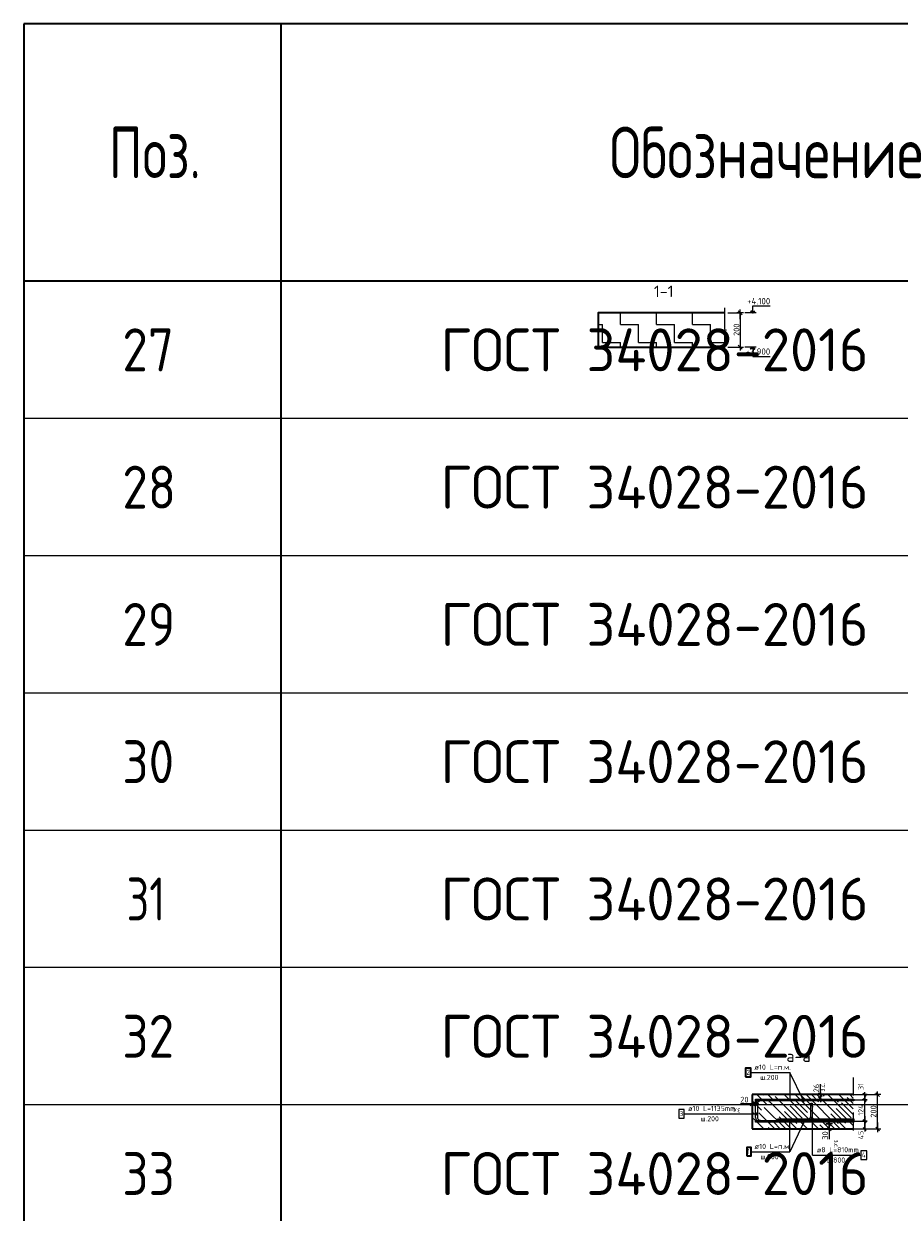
# Model space of a CAD drawing. Header units: metres. Extents: x -38 to 97, y -15 to 21.
# Tile 83 of 89: x 68 to 73, y 8 to 15. Entities that reach past the tile are written whole.
import ezdxf

# ---------------------------------------------------------------- set-up
doc = ezdxf.new("R2010")
doc.units = ezdxf.units.M
doc.header["$PDMODE"] = 65
doc.linetypes.add('______4', pattern=[0.135, 0.105, -0.03])
for name, color, linetype, lineweight in [('XR$3$Арм. стержнями верхней зоны', 180, 'Continuous', 35), ('XR$3$Арм. стержнями нижней зоны', 180, 'Continuous', 35), ('XR$3$Арм.стержн. Арматура края', 96, 'Continuous', 35), ('XR$3$Размерная линия (1)', 7, 'Continuous', 13), ('XR$3$Размерная линия_ общее', 7, 'Continuous', 13), ('XR$4$Текст_ примечание', 7, 'Continuous', 13)]:
    doc.layers.add(name, color=color, linetype=linetype, lineweight=lineweight)
doc.layers.add('XR$3$Арм.стержн. Фиксатор', color=7, linetype='Continuous', lineweight=35, true_color=0x501e0f)
doc.styles.add('ISOCPEUR', font='txt')
doc.dimstyles.new('DIMSTYLE_11', dxfattribs={"dimtxt": 0.033, "dimasz": 0.0375, "dimexe": 0, "dimexo": 0, "dimgap": 0.0165, "dimtad": 2, "dimdec": 0, "dimlfac": 1000, "dimrnd": 1, "dimzin": 12, "dimdsep": 46, "dimtxsty": 'ISOCPEUR', "dimblk1": 'ALL_ML_STRICH', "dimblk2": 'ALL_ML_STRICH', "dimsah": 1, "dimcen": 0, "dimclrd": 7, "dimclre": 256, "dimclrt": 7, "dimadec": 0, "dimazin": 0, "dimtfac": 1, "dimtdec": 0, "dimtix": 1, "dimtmove": 2, "dimatfit": 3, "dimfxl": 0, "dimtvp": 1.2, "dimtzin": 0, "dimlwd": 0, "dimlwe": -3, "dimarcsym": 0})
doc.dimstyles.new('DIMSTYLE_12', dxfattribs={"dimtxt": 0.03, "dimasz": 0.03, "dimexe": 0, "dimexo": 0, "dimgap": 0.015, "dimtad": 2, "dimdec": 0, "dimlfac": 1000, "dimrnd": 1, "dimzin": 12, "dimdsep": 46, "dimtxsty": 'ISOCPEUR', "dimblk1": 'ALL_ML_STRICH', "dimblk2": 'ALL_ML_STRICH', "dimsah": 1, "dimcen": 0, "dimclrd": 7, "dimclre": 256, "dimclrt": 7, "dimadec": 0, "dimazin": 0, "dimtfac": 1, "dimtdec": 0, "dimtix": 1, "dimtmove": 2, "dimatfit": 3, "dimfxl": 0, "dimtzin": 0, "dimlwd": 0, "dimlwe": -3, "dimarcsym": 0})
doc.dimstyles.new('DIMSTYLE_14', dxfattribs={"dimtxt": 0.03, "dimasz": 0.03, "dimexe": 0, "dimexo": 0, "dimgap": 0.015, "dimtad": 2, "dimdec": 0, "dimlfac": 1000, "dimrnd": 1, "dimzin": 12, "dimdsep": 46, "dimtxsty": 'ISOCPEUR', "dimblk1": 'ALL_ML_STRICH', "dimblk2": 'ALL_ML_STRICH', "dimsah": 1, "dimcen": 0, "dimclrd": 7, "dimclre": 256, "dimclrt": 7, "dimadec": 0, "dimazin": 0, "dimtfac": 1, "dimtdec": 0, "dimtix": 1, "dimtmove": 2, "dimatfit": 3, "dimfxl": 0, "dimtvp": 1.2, "dimtzin": 0, "dimlwd": 0, "dimlwe": -3, "dimarcsym": 0})
doc.dimstyles.new('DIMSTYLE_8', dxfattribs={"dimtxt": 0.033, "dimasz": 0.0375, "dimexe": 0, "dimexo": 0, "dimgap": 0.0165, "dimtad": 2, "dimdec": 0, "dimlfac": 1000, "dimrnd": 1, "dimzin": 12, "dimdsep": 46, "dimtxsty": 'ISOCPEUR', "dimblk1": 'ALL_ML_STRICH', "dimblk2": 'ALL_ML_STRICH', "dimsah": 1, "dimcen": 0, "dimclrd": 7, "dimclre": 256, "dimclrt": 7, "dimadec": 0, "dimazin": 0, "dimtfac": 1, "dimtdec": 0, "dimtix": 1, "dimtmove": 2, "dimatfit": 3, "dimfxl": 0, "dimtzin": 0, "dimlwd": 0, "dimlwe": -3, "dimarcsym": 0})

# ---------------------------------------------------------------- blocks, each defined once
blk = doc.blocks.new('ЭЛЕМЕНТ_УЗОРА_0')
at = {"color": 7, "linetype": 'Continuous', "lineweight": 13, "transparency": 33554687}
blk.add_line((72.0051, 12.8573), (72.0051, 12.8573), dxfattribs=at)
blk.add_lwpolyline([(72.0051, 13.1173), (72.0051, 12.9901), (72.0151, 12.9865), (71.9951, 12.9816), (72.0051, 12.9774), (72.0051, 12.8573)], dxfattribs=at)
blk = doc.blocks.new('ALL_ML_STRICH')
at = {"color": 0, "linetype": 'ByBlock', "lineweight": -2}
for p, q in [((-1, 0), (0.5, 0)), ((-0.3, -0.3), (0.3, 0.3)), ((0, -0.5), (0, 0.5))]:
    blk.add_line(p, q, dxfattribs=at)
blk = doc.blocks.new('*D46')
at = {"layer": 'DEFPOINTS', "color": 7, "linetype": 'Continuous', "lineweight": 13, "transparency": 33554687}
for p in [(72.0051, 13.0873), (72.0975, 13.0873), (72.0051, 12.8873)]:
    blk.add_point(p, dxfattribs=at)
at = {"layer": 'XR$3$Размерная линия_ общее', "color": 253, "linetype": 'Continuous', "lineweight": -2, "true_color": 0xa0a0a0, "transparency": 33554687}
for p, q in [((72.0251, 13.0873), (72.0975, 13.0873)), ((72.0251, 12.8873), (72.0975, 12.8873))]:
    blk.add_line(p, q, dxfattribs=at)
at = {"layer": 'XR$3$Размерная линия_ общее', "color": 7, "linetype": 'Continuous', "lineweight": -2, "transparency": 33554687}
blk.add_line((72.0975, 13.0873), (72.0975, 12.8873), dxfattribs=at)
at = {"layer": 'XR$3$Размерная линия_ общее', "color": 7, "linetype": 'Continuous', "lineweight": 13, "transparency": 33554687, "xscale": 0.0375, "yscale": 0.0375, "zscale": 0.0375}
for p, rotation in [((72.0975, 13.0873), 90), ((72.0975, 12.8873), 270)]:
    blk.add_blockref('ALL_ML_STRICH', p, dxfattribs=dict(at, rotation=rotation))
at = {"layer": 'XR$3$Размерная линия_ общее', "color": 7, "linetype": 'Continuous', "lineweight": 13, "transparency": 33554687, "insert": (72.076, 12.9889), "char_height": 0.033, "width": 0.099, "attachment_point": 5, "rotation": 90, "style": 'ISOCPEUR'}
blk.add_mtext('\\A1;{200}', dxfattribs=at)
blk = doc.blocks.new('СЛОЖНЫЙ_ОБЪЕКТ_1')
at = {"color": 7, "linetype": 'Continuous', "lineweight": 13, "transparency": 33554687}
blk.add_line((72.1905, 13.0873), (72.1238, 13.0873), dxfattribs=at)
at = {"color": 7, "linetype": 'Continuous', "lineweight": 35, "transparency": 33554687}
blk.add_lwpolyline([(72.1584, 13.0994), (72.1705, 13.0873), (72.1826, 13.0994)], dxfattribs=at)
at = {"color": 7, "linetype": 'Continuous', "lineweight": 13, "transparency": 33554687}
blk.add_lwpolyline([(72.1705, 13.0873), (72.1705, 13.1273), (72.2728, 13.1273)], dxfattribs=at)
blk = doc.blocks.new('СЛОЖНЫЙ_ОБЪЕКТ_2')
at = {"color": 7, "linetype": 'Continuous', "lineweight": 13, "transparency": 33554687}
blk.add_line((72.1905, 12.8873), (72.1238, 12.8873), dxfattribs=at)
at = {"color": 7, "linetype": 'Continuous', "lineweight": 35, "transparency": 33554687}
blk.add_lwpolyline([(72.1584, 12.8752), (72.1705, 12.8873), (72.1826, 12.8752)], dxfattribs=at)
at = {"color": 7, "linetype": 'Continuous', "lineweight": 13, "transparency": 33554687}
blk.add_lwpolyline([(72.1705, 12.8873), (72.1705, 12.8333), (72.2728, 12.8333)], dxfattribs=at)
blk = doc.blocks.new('*D137')
at = {"layer": 'DEFPOINTS', "color": 7, "linetype": 'Continuous', "lineweight": 13, "transparency": 33554687}
for p in [(72.7273, 8.5319), (72.7273, 8.3319), (72.8988, 8.3319)]:
    blk.add_point(p, dxfattribs=at)
at = {"layer": 'XR$3$Размерная линия_ общее', "color": 253, "linetype": 'Continuous', "lineweight": -2, "true_color": 0xa0a0a0, "transparency": 33554687}
for p, q in [((72.7473, 8.5319), (72.8988, 8.5319)), ((72.7473, 8.3319), (72.8988, 8.3319))]:
    blk.add_line(p, q, dxfattribs=at)
at = {"layer": 'XR$3$Размерная линия_ общее', "color": 7, "linetype": 'Continuous', "lineweight": -2, "transparency": 33554687}
blk.add_line((72.8988, 8.3319), (72.8988, 8.5319), dxfattribs=at)
at = {"layer": 'XR$3$Размерная линия_ общее', "color": 7, "linetype": 'Continuous', "lineweight": 13, "transparency": 33554687, "xscale": 0.0375, "yscale": 0.0375, "zscale": 0.0375}
for p, rotation in [((72.8988, 8.5319), 90), ((72.8988, 8.3319), 270)]:
    blk.add_blockref('ALL_ML_STRICH', p, dxfattribs=dict(at, rotation=rotation))
at = {"layer": 'XR$3$Размерная линия_ общее', "color": 7, "linetype": 'Continuous', "lineweight": 13, "transparency": 33554687, "insert": (72.8748, 8.4335), "char_height": 0.033, "width": 0.099, "attachment_point": 5, "rotation": 90, "style": 'ISOCPEUR'}
blk.add_mtext('\\A1;{200}', dxfattribs=at)
blk = doc.blocks.new('*D138')
at = {"layer": 'DEFPOINTS', "color": 7, "linetype": 'Continuous', "lineweight": 13, "transparency": 33554687}
for p in [(72.5769, 8.3619), (72.5769, 8.3319), (72.6169, 8.3619)]:
    blk.add_point(p, dxfattribs=at)
at = {"layer": 'XR$3$Размерная линия_ общее', "color": 253, "linetype": 'Continuous', "lineweight": -2, "true_color": 0xa0a0a0, "transparency": 33554687}
for p, q in [((72.5969, 8.3619), (72.6169, 8.3619)), ((72.5969, 8.3319), (72.6169, 8.3319))]:
    blk.add_line(p, q, dxfattribs=at)
at = {"layer": 'XR$3$Размерная линия_ общее', "color": 7, "linetype": 'Continuous', "lineweight": -2, "transparency": 33554687}
blk.add_line((72.6169, 8.3619), (72.6169, 8.3319), dxfattribs=at)
at = {"layer": 'XR$3$Размерная линия_ общее', "color": 7, "linetype": 'Continuous', "lineweight": 13, "transparency": 33554687, "xscale": 0.0375, "yscale": 0.0375, "zscale": 0.0375}
for p, rotation in [((72.6169, 8.3619), 90), ((72.6169, 8.3319), 270)]:
    blk.add_blockref('ALL_ML_STRICH', p, dxfattribs=dict(at, rotation=rotation))
at = {"layer": 'XR$3$Размерная линия_ общее', "color": 7, "linetype": 'Continuous', "lineweight": 13, "transparency": 33554687, "insert": (72.5929, 8.2935), "char_height": 0.033, "width": 0.066, "attachment_point": 5, "rotation": 90, "style": 'ISOCPEUR'}
blk.add_mtext('\\A1;{30}', dxfattribs=at)
at = {"layer": 'XR$3$Размерная линия_ общее', "color": 7, "linetype": 'Continuous', "lineweight": 13, "transparency": 33554687, "insert": (72.6714, 8.27), "char_height": 0.027, "width": 0.00135, "attachment_point": 1, "rotation": 270, "line_spacing_factor": 0.60241, "style": 'ISOCPEUR'}
blk.add_mtext('з.с.', dxfattribs=at)
blk = doc.blocks.new('*D140')
at = {"layer": 'DEFPOINTS', "color": 7, "linetype": 'Continuous', "lineweight": 13, "transparency": 33554687}
for p in [(72.1875, 8.4786), (72.1675, 8.4386), (72.1875, 8.4436)]:
    blk.add_point(p, dxfattribs=at)
at = {"layer": 'XR$3$Размерная линия_ общее', "color": 253, "linetype": 'Continuous', "lineweight": -2, "true_color": 0xa0a0a0, "transparency": 33554687}
for p, q in [((72.1675, 8.4586), (72.1675, 8.4786)), ((72.1875, 8.4636), (72.1875, 8.4786))]:
    blk.add_line(p, q, dxfattribs=at)
at = {"layer": 'XR$3$Размерная линия_ общее', "color": 7, "linetype": 'Continuous', "lineweight": -2, "transparency": 33554687}
blk.add_line((72.1875, 8.4786), (72.1675, 8.4786), dxfattribs=at)
at = {"layer": 'XR$3$Размерная линия_ общее', "color": 7, "linetype": 'Continuous', "lineweight": 13, "transparency": 33554687, "xscale": 0.0375, "yscale": 0.0375, "zscale": 0.0375}
for p, rotation in [((72.1675, 8.4786), 180), ((72.1875, 8.4786), 360)]:
    blk.add_blockref('ALL_ML_STRICH', p, dxfattribs=dict(at, rotation=rotation))
at = {"layer": 'XR$3$Размерная линия_ общее', "color": 7, "linetype": 'Continuous', "lineweight": 13, "transparency": 33554687, "insert": (72.1221, 8.5026), "char_height": 0.033, "width": 0.066, "attachment_point": 5, "style": 'ISOCPEUR'}
blk.add_mtext('\\A1;{20}', dxfattribs=at)
at = {"layer": 'XR$3$Размерная линия_ общее', "color": 7, "linetype": 'Continuous', "lineweight": 13, "transparency": 33554687, "insert": (72.0988, 8.4245), "char_height": 0.027, "width": 0.00135, "attachment_point": 1, "rotation": 180, "line_spacing_factor": 0.60241, "style": 'ISOCPEUR'}
blk.add_mtext('з.с.', dxfattribs=at)
blk = doc.blocks.new('*D141')
at = {"layer": 'DEFPOINTS', "color": 7, "linetype": 'Continuous', "lineweight": 13, "transparency": 33554687}
for p in [(72.525, 8.5319), (72.525, 8.5059), (72.565, 8.5059)]:
    blk.add_point(p, dxfattribs=at)
at = {"layer": 'XR$3$Размерная линия_ общее', "color": 253, "linetype": 'Continuous', "lineweight": -2, "true_color": 0xa0a0a0, "transparency": 33554687}
for p, q in [((72.545, 8.5319), (72.565, 8.5319)), ((72.545, 8.5059), (72.565, 8.5059))]:
    blk.add_line(p, q, dxfattribs=at)
at = {"layer": 'XR$3$Размерная линия_ общее', "color": 7, "linetype": 'Continuous', "lineweight": -2, "transparency": 33554687}
blk.add_line((72.565, 8.5059), (72.565, 8.5319), dxfattribs=at)
at = {"layer": 'XR$3$Размерная линия_ общее', "color": 7, "linetype": 'Continuous', "lineweight": 13, "transparency": 33554687, "xscale": 0.0375, "yscale": 0.0375, "zscale": 0.0375}
for p, rotation in [((72.565, 8.5319), 90), ((72.565, 8.5059), 270)]:
    blk.add_blockref('ALL_ML_STRICH', p, dxfattribs=dict(at, rotation=rotation))
at = {"layer": 'XR$3$Размерная линия_ общее', "color": 7, "linetype": 'Continuous', "lineweight": 13, "transparency": 33554687, "insert": (72.541, 8.5696), "char_height": 0.033, "width": 0.066, "attachment_point": 5, "rotation": 90, "style": 'ISOCPEUR'}
blk.add_mtext('\\A1;{26}', dxfattribs=at)
at = {"layer": 'XR$3$Размерная линия_ общее', "color": 7, "linetype": 'Continuous', "lineweight": 13, "transparency": 33554687, "insert": (72.5646, 8.5492), "char_height": 0.027, "width": 0.00135, "attachment_point": 1, "rotation": 90, "line_spacing_factor": 0.60241, "style": 'ISOCPEUR'}
blk.add_mtext('з.с.', dxfattribs=at)
blk = doc.blocks.new('*D198')
at = {"layer": 'DEFPOINTS', "color": 7, "linetype": 'Continuous', "lineweight": 13, "transparency": 33554687}
for p in [(72.7312, 8.3769), (72.744, 8.3319), (72.8238, 8.3319)]:
    blk.add_point(p, dxfattribs=at)
at = {"layer": 'XR$3$Размерная линия (1)', "color": 9, "linetype": 'Continuous', "lineweight": -2, "true_color": 0xc7c7c7, "transparency": 33554687}
for p, q in [((72.7512, 8.3769), (72.8238, 8.3769)), ((72.764, 8.3319), (72.8238, 8.3319))]:
    blk.add_line(p, q, dxfattribs=at)
at = {"layer": 'XR$3$Размерная линия (1)', "color": 7, "linetype": 'Continuous', "lineweight": -2, "transparency": 33554687}
blk.add_line((72.8238, 8.3319), (72.8238, 8.3769), dxfattribs=at)
at = {"layer": 'XR$3$Размерная линия (1)', "color": 7, "linetype": 'Continuous', "lineweight": 13, "transparency": 33554687, "xscale": 0.03, "yscale": 0.03, "zscale": 0.03}
for p, rotation in [((72.8238, 8.3769), 90), ((72.8238, 8.3319), 270)]:
    blk.add_blockref('ALL_ML_STRICH', p, dxfattribs=dict(at, rotation=rotation))
at = {"layer": 'XR$3$Размерная линия (1)', "color": 7, "linetype": 'Continuous', "lineweight": 13, "transparency": 33554687, "insert": (72.801, 8.2961), "char_height": 0.03, "width": 0.06, "attachment_point": 5, "rotation": 90, "style": 'ISOCPEUR'}
blk.add_mtext('\\A1;{45}', dxfattribs=at)
blk = doc.blocks.new('*D199')
at = {"layer": 'DEFPOINTS', "color": 7, "linetype": 'Continuous', "lineweight": 13, "transparency": 33554687}
for p in [(72.7382, 8.5009), (72.7312, 8.3769), (72.8238, 8.3769)]:
    blk.add_point(p, dxfattribs=at)
at = {"layer": 'XR$3$Размерная линия (1)', "color": 9, "linetype": 'Continuous', "lineweight": -2, "true_color": 0xc7c7c7, "transparency": 33554687}
for p, q in [((72.7582, 8.5009), (72.8238, 8.5009)), ((72.7512, 8.3769), (72.8238, 8.3769))]:
    blk.add_line(p, q, dxfattribs=at)
at = {"layer": 'XR$3$Размерная линия (1)', "color": 7, "linetype": 'Continuous', "lineweight": -2, "transparency": 33554687}
blk.add_line((72.8238, 8.3769), (72.8238, 8.5009), dxfattribs=at)
at = {"layer": 'XR$3$Размерная линия (1)', "color": 7, "linetype": 'Continuous', "lineweight": 13, "transparency": 33554687, "xscale": 0.03, "yscale": 0.03, "zscale": 0.03}
for p, rotation in [((72.8238, 8.5009), 90), ((72.8238, 8.3769), 270)]:
    blk.add_blockref('ALL_ML_STRICH', p, dxfattribs=dict(at, rotation=rotation))
at = {"layer": 'XR$3$Размерная линия (1)', "color": 7, "linetype": 'Continuous', "lineweight": 13, "transparency": 33554687, "insert": (72.8013, 8.4419), "char_height": 0.03, "width": 0.09, "attachment_point": 5, "rotation": 90, "style": 'ISOCPEUR'}
blk.add_mtext('\\A1;{124}', dxfattribs=at)
blk = doc.blocks.new('*D200')
at = {"layer": 'DEFPOINTS', "color": 7, "linetype": 'Continuous', "lineweight": 13, "transparency": 33554687}
for p in [(72.7203, 8.5319), (72.7382, 8.5009), (72.8238, 8.5009)]:
    blk.add_point(p, dxfattribs=at)
at = {"layer": 'XR$3$Размерная линия (1)', "color": 9, "linetype": 'Continuous', "lineweight": -2, "true_color": 0xc7c7c7, "transparency": 33554687}
for p, q in [((72.7403, 8.5319), (72.8238, 8.5319)), ((72.7582, 8.5009), (72.8238, 8.5009))]:
    blk.add_line(p, q, dxfattribs=at)
at = {"layer": 'XR$3$Размерная линия (1)', "color": 7, "linetype": 'Continuous', "lineweight": -2, "transparency": 33554687}
blk.add_line((72.8238, 8.5009), (72.8238, 8.5319), dxfattribs=at)
at = {"layer": 'XR$3$Размерная линия (1)', "color": 7, "linetype": 'Continuous', "lineweight": 13, "transparency": 33554687, "xscale": 0.03, "yscale": 0.03, "zscale": 0.03}
for p, rotation in [((72.8238, 8.5319), 90), ((72.8238, 8.5009), 270)]:
    blk.add_blockref('ALL_ML_STRICH', p, dxfattribs=dict(at, rotation=rotation))
at = {"layer": 'XR$3$Размерная линия (1)', "color": 7, "linetype": 'Continuous', "lineweight": 13, "transparency": 33554687, "insert": (72.8011, 8.5792), "char_height": 0.03, "width": 0.06, "attachment_point": 5, "rotation": 90, "style": 'ISOCPEUR'}
blk.add_mtext('\\A1;{31}', dxfattribs=at)

msp = doc.modelspace()

# ---------------------------------------------------------------- hatches: boundary and pattern name
at = {"linetype": 'Continuous', "lineweight": 13, "transparency": 33554687}
h = msp.add_hatch(dxfattribs=at)
h.set_pattern_fill('____', scale=0.105, style=0, pattern_type=2)
h.set_pattern_definition([(0, (0.21, 0.21), (0.105, 0.105), [0.105, -0.105]), (90, (0.21, 0.21), (-0.105, 0.105), [0.105, -0.105])])
h.paths.add_polyline_path([(71.2696, 13.0873), (71.2696, 12.8873), (72.0051, 12.8873), (72.0051, 13.0873)], flags=0)
h = msp.add_hatch(dxfattribs=at)
h.set_pattern_fill('__________540', scale=0.015, style=0, pattern_type=2)
h.set_pattern_definition([(135, (0, 0), (-0.031819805, -0.031819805), [0.4, -0.05, 0, -0.05]), (135, (-0.01591, -0.01591), (-0.031819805, -0.031819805), [0.8, -0.1, 0.1, -0.1])])
h.paths.add_polyline_path([(72.1675, 8.5319), (72.1675, 8.3319), (72.7559, 8.3319), (72.7559, 8.5319)], flags=0)
at = {"layer": 'XR$3$Арм. стержнями верхней зоны', "linetype": 'Continuous', "lineweight": 50, "transparency": 33554687}
for points in [[(72.2725, 8.4909), (72.2721, 8.4928), (72.271, 8.4944), (72.2694, 8.4955), (72.2675, 8.4959), (72.2656, 8.4955), (72.264, 8.4944), (72.2629, 8.4928), (72.2625, 8.4909), (72.2629, 8.489), (72.264, 8.4873), (72.2656, 8.4863), (72.2675, 8.4859), (72.2694, 8.4863), (72.271, 8.4873), (72.2721, 8.489)], [(72.4725, 8.4909), (72.4721, 8.4928), (72.471, 8.4944), (72.4694, 8.4955), (72.4675, 8.4959), (72.4656, 8.4955), (72.464, 8.4944), (72.4629, 8.4928), (72.4625, 8.4909), (72.4629, 8.489), (72.464, 8.4873), (72.4656, 8.4863), (72.4675, 8.4859), (72.4694, 8.4863), (72.471, 8.4873), (72.4721, 8.489)], [(72.6725, 8.4909), (72.6721, 8.4928), (72.671, 8.4944), (72.6694, 8.4955), (72.6675, 8.4959), (72.6656, 8.4955), (72.664, 8.4944), (72.6629, 8.4928), (72.6625, 8.4909), (72.6629, 8.489), (72.664, 8.4873), (72.6656, 8.4863), (72.6675, 8.4859), (72.6694, 8.4863), (72.671, 8.4873), (72.6721, 8.489)]]:
    msp.add_hatch(color=4, dxfattribs=at).paths.add_polyline_path(points)
at = {"layer": 'XR$3$Арм. стержнями верхней зоны', "linetype": 'Continuous', "lineweight": 13, "transparency": 33554687}
for points in [[(72.3908, 8.5037), (72.3812, 8.5037), (72.3804, 8.5009)], [(72.3908, 8.5037), (72.3804, 8.5009), (72.3916, 8.5009)], [(72.3916, 8.5009), (72.3804, 8.5009), (72.3812, 8.4981)], [(72.3888, 8.5057), (72.3832, 8.5057), (72.3812, 8.5037)], [(72.3888, 8.5057), (72.3812, 8.5037), (72.3908, 8.5037)], [(72.3916, 8.5009), (72.3812, 8.4981), (72.3908, 8.4981)], [(72.3908, 8.4981), (72.3812, 8.4981), (72.3832, 8.496)], [(72.3832, 8.5057), (72.3888, 8.5057), (72.386, 8.5065)], [(72.3908, 8.4981), (72.3832, 8.496), (72.3888, 8.496)], [(72.3888, 8.496), (72.3832, 8.496), (72.386, 8.4953)]]:
    msp.add_hatch(color=7, dxfattribs=at).paths.add_polyline_path(points)
at = {"layer": 'XR$3$Арм. стержнями нижней зоны', "linetype": 'Continuous', "lineweight": 13, "transparency": 33554687}
for points in [[(72.3816, 8.3769), (72.3929, 8.3769), (72.3921, 8.3797)], [(72.3816, 8.3769), (72.3921, 8.3797), (72.3824, 8.3797)], [(72.3824, 8.3797), (72.3921, 8.3797), (72.39, 8.3817)], [(72.3824, 8.3797), (72.39, 8.3817), (72.3844, 8.3817)], [(72.3844, 8.3817), (72.39, 8.3817), (72.3872, 8.3825)], [(72.3824, 8.3741), (72.3929, 8.3769), (72.3816, 8.3769)], [(72.3824, 8.3741), (72.3921, 8.3741), (72.3929, 8.3769)], [(72.3844, 8.372), (72.3921, 8.3741), (72.3824, 8.3741)], [(72.3844, 8.372), (72.39, 8.372), (72.3921, 8.3741)], [(72.39, 8.372), (72.3844, 8.372), (72.3872, 8.3713)]]:
    msp.add_hatch(color=7, dxfattribs=at).paths.add_polyline_path(points)
at = {"layer": 'XR$3$Арм. стержнями нижней зоны', "linetype": 'Continuous', "lineweight": 50, "transparency": 33554687}
for points in [[(72.2725, 8.3669), (72.2721, 8.3688), (72.271, 8.3704), (72.2694, 8.3715), (72.2675, 8.3719), (72.2656, 8.3715), (72.264, 8.3704), (72.2629, 8.3688), (72.2625, 8.3669), (72.2629, 8.365), (72.264, 8.3633), (72.2656, 8.3623), (72.2675, 8.3619), (72.2694, 8.3623), (72.271, 8.3633), (72.2721, 8.365)], [(72.4725, 8.3669), (72.4721, 8.3688), (72.471, 8.3704), (72.4694, 8.3715), (72.4675, 8.3719), (72.4656, 8.3715), (72.464, 8.3704), (72.4629, 8.3688), (72.4625, 8.3669), (72.4629, 8.365), (72.464, 8.3633), (72.4656, 8.3623), (72.4675, 8.3619), (72.4694, 8.3623), (72.471, 8.3633), (72.4721, 8.365)], [(72.6725, 8.3669), (72.6721, 8.3688), (72.671, 8.3704), (72.6694, 8.3715), (72.6675, 8.3719), (72.6656, 8.3715), (72.664, 8.3704), (72.6629, 8.3688), (72.6625, 8.3669), (72.6629, 8.365), (72.664, 8.3633), (72.6656, 8.3623), (72.6675, 8.3619), (72.6694, 8.3623), (72.671, 8.3633), (72.6721, 8.365)]]:
    msp.add_hatch(color=4, dxfattribs=at).paths.add_polyline_path(points)
at = {"layer": 'XR$3$Арм.стержн. Арматура края', "linetype": 'Continuous', "lineweight": 13, "transparency": 33554687}
for points in [[(72.1877, 8.4175), (72.1877, 8.4232), (72.1869, 8.4204)], [(72.1877, 8.4232), (72.1897, 8.4155), (72.1897, 8.4252)], [(72.1877, 8.4232), (72.1877, 8.4175), (72.1897, 8.4155)], [(72.1897, 8.4252), (72.1925, 8.4147), (72.1925, 8.426)], [(72.1897, 8.4252), (72.1897, 8.4155), (72.1925, 8.4147)], [(72.1925, 8.426), (72.1925, 8.4147), (72.1953, 8.4155)], [(72.1925, 8.426), (72.1953, 8.4155), (72.1953, 8.4252)], [(72.1953, 8.4252), (72.1953, 8.4155), (72.1973, 8.4175)], [(72.1953, 8.4252), (72.1973, 8.4175), (72.1973, 8.4232)], [(72.1973, 8.4232), (72.1973, 8.4175), (72.1981, 8.4204)]]:
    msp.add_hatch(color=7, dxfattribs=at).paths.add_polyline_path(points)
at = {"layer": 'XR$3$Арм.стержн. Фиксатор', "linetype": 'Continuous', "lineweight": 13, "transparency": 33554687}
for points in [[(72.5128, 8.3859), (72.524, 8.3859), (72.5232, 8.3887)], [(72.5128, 8.3859), (72.5232, 8.3887), (72.5136, 8.3887)], [(72.5136, 8.3831), (72.524, 8.3859), (72.5128, 8.3859)], [(72.5136, 8.3887), (72.5232, 8.3887), (72.5212, 8.3907)], [(72.5136, 8.3887), (72.5212, 8.3907), (72.5156, 8.3907)], [(72.5136, 8.3831), (72.5232, 8.3831), (72.524, 8.3859)], [(72.5156, 8.381), (72.5232, 8.3831), (72.5136, 8.3831)], [(72.5156, 8.3907), (72.5212, 8.3907), (72.5184, 8.3915)], [(72.5156, 8.381), (72.5212, 8.381), (72.5232, 8.3831)], [(72.5212, 8.381), (72.5156, 8.381), (72.5184, 8.3803)]]:
    msp.add_hatch(color=7, dxfattribs=at).paths.add_polyline_path(points)

# ---------------------------------------------------------------- linework, layer by layer
at = {"color": 7, "linetype": 'Continuous', "lineweight": 13, "transparency": 33554687}
for p, q in [((72.4675, 8.4969), (72.386, 8.661)), ((72.565, 8.5319), (72.565, 8.5919)), ((72.1675, 8.4786), (72.0985, 8.4786)), ((72.4675, 8.3669), (72.3872, 8.1992)), ((72.6169, 8.3319), (72.6169, 8.2729))]:
    msp.add_line(p, q, dxfattribs=at)
at = {"color": 7, "linetype": '______4', "lineweight": 25, "transparency": 33554687}
msp.add_line((72.7559, 8.6319), (72.7559, 8.2319), dxfattribs=at)
at = {"color": 7, "linetype": 'Continuous', "lineweight": 35, "transparency": 33554687}
for p, q in [((72.1675, 8.5319), (72.1675, 8.3319)), ((72.7559, 8.5319), (72.1675, 8.5319)), ((72.1675, 8.3319), (72.7559, 8.3319))]:
    msp.add_line(p, q, dxfattribs=at)
msp.add_lwpolyline([(72.0051, 13.0873), (71.2696, 13.0873), (71.2696, 12.8873), (72.0051, 12.8873)], dxfattribs=at)
at = {"layer": 'XR$3$Арм. стержнями верхней зоны', "color": 7, "linetype": 'Continuous', "lineweight": 13, "transparency": 33554687}
for p, q in [((72.16, 8.661), (72.386, 8.661)), ((72.386, 8.661), (72.386, 8.5009)), ((72.3804, 8.5009), (72.3804, 8.5009)), ((72.386, 8.5065), (72.386, 8.5065)), ((72.386, 8.4953), (72.386, 8.4953)), ((72.3916, 8.5009), (72.3916, 8.5009))]:
    msp.add_line(p, q, dxfattribs=at)
at = {"layer": 'XR$3$Арм. стержнями верхней зоны', "color": 7, "linetype": 'Continuous', "lineweight": 35, "transparency": 33554687}
msp.add_lwpolyline([(72.129, 8.636), (72.16, 8.636), (72.16, 8.686), (72.129, 8.686), (72.129, 8.636)], dxfattribs=at)
at = {"layer": 'XR$3$Арм. стержнями верхней зоны', "color": 4, "linetype": 'Continuous', "lineweight": 25, "transparency": 33554687}
for points in [[(72.7609, 8.4959), (72.1875, 8.4959), (72.1875, 8.5059), (72.7609, 8.5059), (72.7609, 8.4959)], [(72.7609, 8.4959), (72.4425, 8.4959), (72.4425, 8.5059), (72.7609, 8.5059), (72.7609, 8.4959)]]:
    msp.add_lwpolyline(points, dxfattribs=at)
at = {"layer": 'XR$3$Арм. стержнями верхней зоны', "color": 7, "linetype": 'Continuous', "lineweight": 13, "transparency": 33554687}
msp.add_circle((72.386, 8.5009), 0.00563, dxfattribs=at)
at = {"layer": 'XR$3$Арм. стержнями нижней зоны', "color": 7, "linetype": 'Continuous', "lineweight": 13, "transparency": 33554687}
for p, q in [((72.3872, 8.3825), (72.3872, 8.3825)), ((72.3816, 8.3769), (72.3816, 8.3769)), ((72.3872, 8.1992), (72.3872, 8.3769)), ((72.3872, 8.3713), (72.3872, 8.3713)), ((72.3929, 8.3769), (72.3929, 8.3769)), ((72.1612, 8.1992), (72.3872, 8.1992))]:
    msp.add_line(p, q, dxfattribs=at)
at = {"layer": 'XR$3$Арм. стержнями нижней зоны', "color": 4, "linetype": 'Continuous', "lineweight": 25, "transparency": 33554687}
for points in [[(72.7609, 8.3719), (72.1875, 8.3719), (72.1875, 8.3819), (72.7609, 8.3819), (72.7609, 8.3719)], [(72.7609, 8.3719), (72.4425, 8.3719), (72.4425, 8.3819), (72.7609, 8.3819), (72.7609, 8.3719)]]:
    msp.add_lwpolyline(points, dxfattribs=at)
at = {"layer": 'XR$3$Арм. стержнями нижней зоны', "color": 7, "linetype": 'Continuous', "lineweight": 35, "transparency": 33554687}
msp.add_lwpolyline([(72.1362, 8.1742), (72.1612, 8.1742), (72.1612, 8.2242), (72.1362, 8.2242), (72.1362, 8.1742)], dxfattribs=at)
at = {"layer": 'XR$3$Арм. стержнями нижней зоны', "color": 7, "linetype": 'Continuous', "lineweight": 13, "transparency": 33554687}
msp.add_circle((72.3872, 8.3769), 0.00563, dxfattribs=at)
at = {"layer": 'XR$3$Арм.стержн. Арматура края', "color": 7, "linetype": 'Continuous', "lineweight": 13, "transparency": 33554687}
for p, q in [((71.7706, 8.4204), (72.0806, 8.4204)), ((72.0806, 8.4204), (72.1925, 8.4204)), ((72.1869, 8.4204), (72.1869, 8.4204)), ((72.1925, 8.426), (72.1925, 8.426)), ((72.1925, 8.4147), (72.1925, 8.4147)), ((72.1981, 8.4204), (72.1981, 8.4204))]:
    msp.add_line(p, q, dxfattribs=at)
at = {"layer": 'XR$3$Арм.стержн. Арматура края', "color": 4, "linetype": 'Continuous', "lineweight": 25, "transparency": 33554687}
msp.add_lwpolyline([(72.6875, 8.3719), (72.2161, 8.3719), (72.2109, 8.3726), (72.2054, 8.3744), (72.2004, 8.3772), (72.1963, 8.3806), (72.1928, 8.3848), (72.19, 8.3898), (72.1882, 8.3952), (72.1875, 8.4004), (72.1875, 8.4773), (72.1882, 8.4825), (72.19, 8.488), (72.1928, 8.493), (72.1963, 8.4971), (72.2004, 8.5006), (72.2054, 8.5034), (72.2109, 8.5052), (72.2161, 8.5059), (72.6875, 8.5059), (72.6875, 8.4959), (72.2168, 8.4959), (72.2131, 8.4954), (72.2095, 8.4942), (72.2061, 8.4923), (72.2034, 8.49), (72.2011, 8.4873), (72.1992, 8.4839), (72.198, 8.4803), (72.1975, 8.4766), (72.1975, 8.4011), (72.198, 8.3975), (72.1992, 8.3938), (72.2011, 8.3905), (72.2034, 8.3877), (72.2061, 8.3855), (72.2095, 8.3836), (72.2131, 8.3824), (72.2168, 8.3819), (72.6875, 8.3819), (72.6875, 8.3719)], dxfattribs=at)
at = {"layer": 'XR$3$Арм.стержн. Арматура края', "color": 7, "linetype": 'Continuous', "lineweight": 25, "transparency": 33554687}
msp.add_lwpolyline([(71.7396, 8.3954), (71.7706, 8.3954), (71.7706, 8.4454), (71.7396, 8.4454), (71.7396, 8.3954)], dxfattribs=at)
at = {"layer": 'XR$3$Арм.стержн. Арматура края', "color": 7, "linetype": 'Continuous', "lineweight": 13, "transparency": 33554687}
msp.add_circle((72.1925, 8.4204), 0.00563, dxfattribs=at)
at = {"layer": 'XR$3$Арм.стержн. Фиксатор', "color": 7, "linetype": 'Continuous', "lineweight": 13, "transparency": 33554687}
for p, q in [((72.5128, 8.3859), (72.5128, 8.3859)), ((72.5184, 8.3915), (72.5184, 8.3915)), ((72.5184, 8.1797), (72.5184, 8.3859)), ((72.5184, 8.3803), (72.5184, 8.3803)), ((72.524, 8.3859), (72.524, 8.3859)), ((72.5184, 8.1797), (72.8014, 8.1797))]:
    msp.add_line(p, q, dxfattribs=at)
at = {"layer": 'XR$3$Арм.стержн. Фиксатор', "color": 40, "linetype": 'Continuous', "lineweight": 25, "transparency": 33554687}
for points in [[(72.7088, 8.3819), (72.5316, 8.3819), (72.5274, 8.3825), (72.5231, 8.3839), (72.5191, 8.3861), (72.5158, 8.3889), (72.513, 8.3922), (72.5108, 8.3962), (72.5093, 8.4006), (72.5088, 8.4047), (72.5088, 8.4819), (72.5168, 8.4819), (72.5168, 8.4047), (72.5162, 8.4006), (72.5147, 8.3962), (72.5125, 8.3922), (72.5097, 8.3889), (72.5064, 8.3861), (72.5024, 8.3839), (72.4981, 8.3825), (72.4939, 8.3819), (72.3168, 8.3819), (72.3168, 8.3899), (72.4933, 8.3899), (72.4963, 8.3903), (72.4992, 8.3912), (72.5019, 8.3928), (72.5041, 8.3946), (72.5059, 8.3968), (72.5074, 8.3994), (72.5083, 8.4024), (72.5088, 8.4053), (72.5088, 8.4819), (72.5168, 8.4819), (72.5168, 8.4053), (72.5172, 8.4024), (72.5181, 8.3994), (72.5196, 8.3968), (72.5214, 8.3946), (72.5236, 8.3928), (72.5263, 8.3912), (72.5292, 8.3903), (72.5322, 8.3899), (72.7088, 8.3899), (72.7088, 8.3819)], [(72.7599, 8.3819), (72.6068, 8.3819), (72.6068, 8.3899), (72.7599, 8.3899), (72.7599, 8.3819)]]:
    msp.add_lwpolyline(points, dxfattribs=at)
at = {"layer": 'XR$3$Арм.стержн. Фиксатор', "color": 7, "linetype": 'Continuous', "lineweight": 25, "transparency": 33554687}
msp.add_lwpolyline([(72.8014, 8.1547), (72.8354, 8.1547), (72.8354, 8.2047), (72.8014, 8.2047), (72.8014, 8.1547)], dxfattribs=at)
at = {"layer": 'XR$3$Арм.стержн. Фиксатор', "color": 7, "linetype": 'Continuous', "lineweight": 13, "transparency": 33554687}
msp.add_circle((72.5184, 8.3859), 0.00563, dxfattribs=at)
at = {"layer": 'XR$4$Текст_ примечание', "color": 7, "linetype": 'Continuous', "lineweight": 35, "transparency": 33554687}
for p, q in [((86.4198, 14.7717), (67.9198, 14.7717)), ((67.9198, 14.7717), (67.9198, 13.2717)), ((69.4198, 14.7717), (69.4198, 13.2717)), ((86.4198, 13.2717), (67.9198, 13.2717)), ((67.9198, 13.2717), (67.9198, 12.4717)), ((69.4198, 13.2717), (69.4198, 12.4717)), ((67.9198, 12.4717), (67.9198, 11.6717)), ((69.4198, 12.4717), (69.4198, 11.6717)), ((67.9198, 11.6717), (67.9198, 10.8717)), ((69.4198, 11.6717), (69.4198, 10.8717)), ((67.9198, 10.8717), (67.9198, 10.0717)), ((69.4198, 10.8717), (69.4198, 10.0717)), ((67.9198, 10.0717), (67.9198, 9.2717)), ((69.4198, 10.0717), (69.4198, 9.2717)), ((67.9198, 9.2717), (67.9198, 8.4717)), ((69.4198, 9.2717), (69.4198, 8.4717)), ((67.9198, 8.4717), (67.9198, 7.6717)), ((69.4198, 8.4717), (69.4198, 7.6717))]:
    msp.add_line(p, q, dxfattribs=at)
at = {"layer": 'XR$4$Текст_ примечание', "color": 7, "linetype": 'Continuous', "lineweight": 13, "transparency": 33554687}
for p, q in [((86.4198, 12.4717), (67.9198, 12.4717)), ((86.4198, 11.6717), (67.9198, 11.6717)), ((86.4198, 10.8717), (67.9198, 10.8717)), ((86.4198, 10.0717), (67.9198, 10.0717)), ((86.4198, 9.2717), (67.9198, 9.2717)), ((86.4198, 8.4717), (67.9198, 8.4717))]:
    msp.add_line(p, q, dxfattribs=at)

# ---------------------------------------------------------------- block references
at = {"color": 7, "linetype": 'Continuous', "lineweight": 13, "transparency": 33554687}
msp.add_blockref('ЭЛЕМЕНТ_УЗОРА_0', (0, 0), dxfattribs=at)
at = {"color": 7, "linetype": 'Continuous', "lineweight": 35, "transparency": 33554687}
for name in ['СЛОЖНЫЙ_ОБЪЕКТ_1', 'СЛОЖНЫЙ_ОБЪЕКТ_2']:
    msp.add_blockref(name, (0, 0), dxfattribs=at)

# ---------------------------------------------------------------- texts
at = {"color": 7, "linetype": 'Continuous', "lineweight": 50, "transparency": 33554687, "char_height": 0.0675, "attachment_point": 5, "style": 'ISOCPEUR'}
for s, insert, width in [('\\A1;{\\fISOCPEUR|i0|b0;\\H0.067500;\\W1.000000;\\C7;1-1}\\P', (71.6518, 13.2127), 0.139696), ('\\A1;{\\fISOCPEUR|i0|b0;\\H0.067500;\\W1.000000;\\C7;а-а}\\P', (72.4375, 8.756), 0.1863)]:
    msp.add_mtext(s, dxfattribs=dict(at, insert=insert, width=width))
at = {"color": 7, "linetype": 'Continuous', "lineweight": 13, "transparency": 33554687, "char_height": 0.0375, "attachment_point": 9, "style": 'ISOCPEUR'}
for s, insert, width in [('\\A1;{\\fISOCPEUR|i0|b0;\\H0.037500;\\W1.000000;\\C7;+4.100}\\P', (72.2728, 13.1365), 0.155671), ('\\A1;{\\fISOCPEUR|i0|b0;\\H0.037500;\\W1.000000;\\C7;+3.900}\\P', (72.2728, 12.8425), 0.160312)]:
    msp.add_mtext(s, dxfattribs=dict(at, insert=insert, width=width))
at = {"layer": 'XR$3$Арм. стержнями верхней зоны', "color": 7, "linetype": 'Continuous', "lineweight": 25, "transparency": 33554687, "char_height": 0.03, "attachment_point": 7, "style": 'ISOCPEUR'}
for s, insert, width in [('\\W0.78;2', (72.134, 8.647), 0.032641), ('\\W0.94;ø10 L=п.м.', (72.18, 8.677), 0.199983), ('\\W0.95;ш.200 ', (72.2145, 8.617), 0.1312)]:
    msp.add_mtext(s, dxfattribs=dict(at, insert=insert, width=width))
at = {"layer": 'XR$3$Арм. стержнями нижней зоны', "color": 7, "linetype": 'Continuous', "lineweight": 25, "transparency": 33554687, "char_height": 0.03, "attachment_point": 7, "style": 'ISOCPEUR'}
for s, insert, width in [('\\W0.94;ø10 L=п.м.', (72.1812, 8.2152), 0.199983), ('\\W0.56;1', (72.1412, 8.1852), 0.023333), ('\\W0.95;ш.200 ', (72.2157, 8.1552), 0.1312)]:
    msp.add_mtext(s, dxfattribs=dict(at, insert=insert, width=width))
at = {"layer": 'XR$3$Арм.стержн. Арматура края', "color": 7, "linetype": 'Continuous', "lineweight": 25, "transparency": 33554687, "char_height": 0.03, "attachment_point": 7, "style": 'ISOCPEUR'}
for s, insert, width in [('\\W0.92;ø10 L=1135mm ', (71.7936, 8.4364), 0.280669), ('\\W0.78;3', (71.7446, 8.4064), 0.032641), ('\\W0.95;ш.200 ', (71.8671, 8.3764), 0.1312)]:
    msp.add_mtext(s, dxfattribs=dict(at, insert=insert, width=width))
at = {"layer": 'XR$3$Арм.стержн. Фиксатор', "color": 7, "linetype": 'Continuous', "lineweight": 25, "transparency": 33554687, "char_height": 0.03, "attachment_point": 7, "style": 'ISOCPEUR'}
for s, insert, width in [('\\W0.95;ø8 L=810mm ', (72.5444, 8.1957), 0.251183), ('\\W0.80;4', (72.8064, 8.1657), 0.035983), ('\\W0.95;ш.800 ', (72.6014, 8.1357), 0.1312)]:
    msp.add_mtext(s, dxfattribs=dict(at, insert=insert, width=width))
at = {"layer": 'XR$4$Текст_ примечание', "color": 7, "linetype": 'Continuous', "lineweight": 35, "transparency": 33554687, "attachment_point": 7, "style": 'ISOCPEUR'}
for s, insert, char_height, width in [('\\W0.78;Обозначение', (71.3355, 13.8717), 0.3, 1.999529), ('\\W0.74;Поз.', (68.4162, 13.8717), 0.3, 0.698388), ('\\W0.87;27', (68.4948, 12.7467), 0.25, 0.45901), ('\\W0.96;ГОСТ 34028-2016', (70.3506, 12.7467), 0.25, 2.743715), ('\\W0.87;28', (68.4948, 11.9467), 0.25, 0.45901), ('\\W0.96;ГОСТ 34028-2016', (70.3506, 11.9467), 0.25, 2.743715), ('\\W0.87;29', (68.4948, 11.1467), 0.25, 0.45901), ('\\W0.96;ГОСТ 34028-2016', (70.3506, 11.1467), 0.25, 2.743715), ('\\W0.87;30', (68.4948, 10.3467), 0.25, 0.45901), ('\\W0.96;ГОСТ 34028-2016', (70.3506, 10.3467), 0.25, 2.743715), ('\\W0.75;31', (68.5198, 9.5467), 0.25, 0.393567), ('\\W0.96;ГОСТ 34028-2016', (70.3506, 9.5467), 0.25, 2.743715), ('\\W0.87;32', (68.4948, 8.7467), 0.25, 0.45901), ('\\W0.96;ГОСТ 34028-2016', (70.3506, 8.7467), 0.25, 2.743715), ('\\W0.87;33', (68.4948, 7.9467), 0.25, 0.45901), ('\\W0.96;ГОСТ 34028-2016', (70.3506, 7.9467), 0.25, 2.743715)]:
    msp.add_mtext(s, dxfattribs=dict(at, insert=insert, char_height=char_height, width=width))

# ---------------------------------------------------------------- dimensions: what is measured, and where the dimension line sits
at = {"layer": 'XR$3$Размерная линия (1)', "color": 7, "linetype": 'Continuous', "lineweight": 13, "transparency": 33554687}
for base, p1, p2, dimstyle, picture, middle in [((72.8238, 8.5319), (72.7582, 8.5009), (72.7403, 8.5319), 'DIMSTYLE_14', '*D200', (72.8011, 8.5792)), ((72.8238, 8.5009), (72.7512, 8.3769), (72.7582, 8.5009), 'DIMSTYLE_12', '*D199', (72.8013, 8.4419)), ((72.8238, 8.3769), (72.764, 8.3319), (72.7512, 8.3769), 'DIMSTYLE_14', '*D198', (72.801, 8.2961))]:
    dim = msp.add_linear_dim(base=base, p1=p1, p2=p2, angle=90, dimstyle=dimstyle, override={"dimpost": '<>', "dimclrd": 7, "dimclre": 9, "dimclrt": 7, "dimlwd": 0, "dimlwe": 65533}, dxfattribs=at)
    dim.commit()
    dim.dimension.update_dxf_attribs({"geometry": picture, "text_midpoint": middle, "dimtype": 160})
at = {"layer": 'XR$3$Размерная линия_ общее', "color": 7, "linetype": 'Continuous', "lineweight": 13, "transparency": 33554687}
for base, p1, p2, angle, picture, middle in [((72.0975, 12.8873), (72.0251, 13.0873), (72.0251, 12.8873), 270, '*D46', (72.076, 12.9889)), ((72.8988, 8.5319), (72.7473, 8.3319), (72.7473, 8.5319), 90, '*D137', (72.8748, 8.4335))]:
    dim = msp.add_linear_dim(base=base, p1=p1, p2=p2, angle=angle, dimstyle='DIMSTYLE_8', override={"dimpost": '<>', "dimclrd": 7, "dimclre": 253, "dimclrt": 7, "dimlwd": 0, "dimlwe": 65533}, dxfattribs=at)
    dim.commit()
    dim.dimension.update_dxf_attribs({"geometry": picture, "text_midpoint": middle, "dimtype": 160})
for base, p1, p2, angle, picture, middle in [((72.565, 8.5319), (72.545, 8.5059), (72.545, 8.5319), 90, '*D141', (72.541, 8.5696)), ((72.1675, 8.4786), (72.1875, 8.4636), (72.1675, 8.4586), 180, '*D140', (72.1221, 8.5026)), ((72.6169, 8.3319), (72.5969, 8.3619), (72.5969, 8.3319), 270, '*D138', (72.5929, 8.2935))]:
    dim = msp.add_linear_dim(base=base, p1=p1, p2=p2, angle=angle, text='<>\\Xз.с.', dimstyle='DIMSTYLE_11', override={"dimpost": '<>', "dimclrd": 7, "dimclre": 253, "dimclrt": 7, "dimlwd": 0, "dimlwe": 65533}, dxfattribs=at)
    dim.commit()
    dim.dimension.update_dxf_attribs({"geometry": picture, "text_midpoint": middle, "dimtype": 160})

doc.saveas('drawing.dxf')
